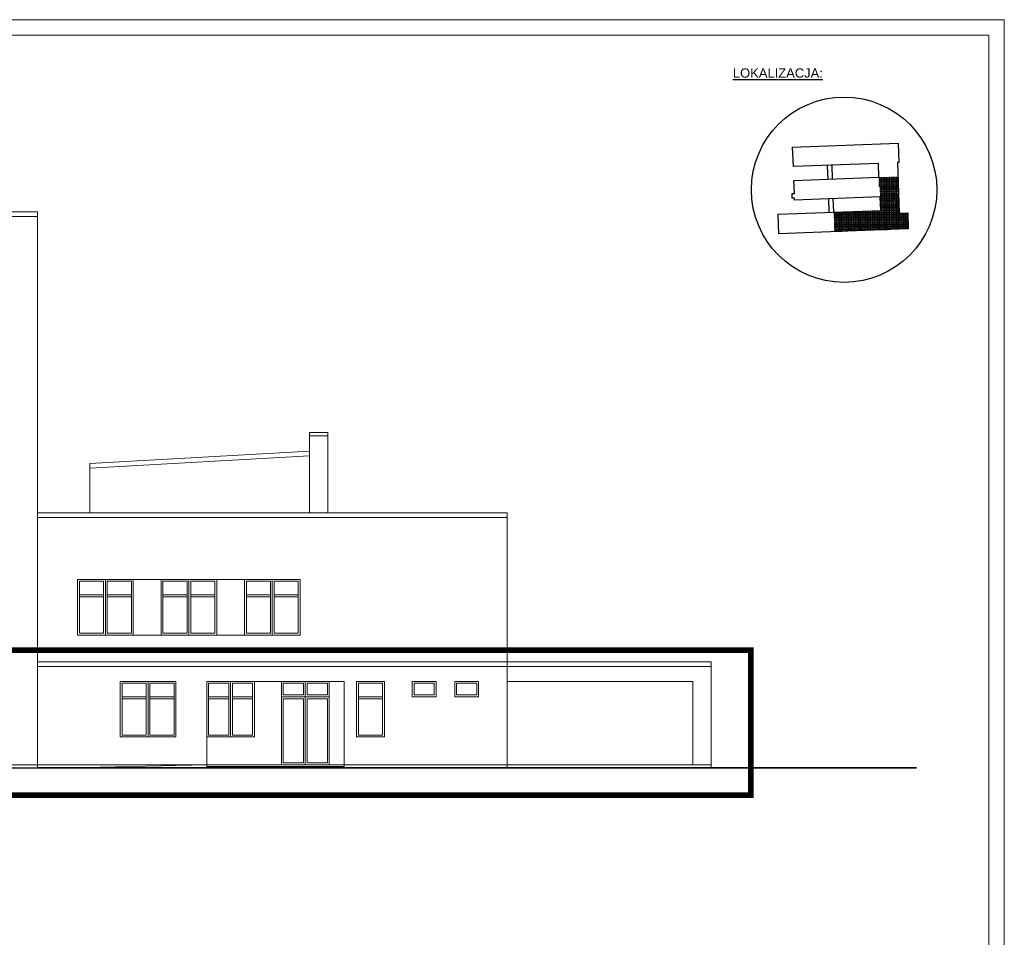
# Model space of a CAD drawing. Header units: millimetres. Extents: x -1194 to 5506, y 19372 to 25312.
# Tile 11 of 11: x 2321 to 5506, y 22342 to 25312. Entities that reach past the tile are written whole.
import ezdxf

# ---------------------------------------------------------------- set-up
doc = ezdxf.new("R2010")
doc.units = ezdxf.units.MM
doc.linetypes.add('ACAD_ISO02W100', pattern=[15, 12, -3])
doc.linetypes.add('DASHED2', pattern=[0.375, 0.25, -0.125])
doc.layers.add('SQ_ELEWACJE', color=7, linetype='Continuous', lineweight=5, true_color=0x3b3b3b)
for name, color, linetype, lineweight in [('SQ_Opisy', 7, 'Continuous', 18), ('SQ_PROJ.Ściany', 7, 'Continuous', 35), ('SQ_TECHNOLOGIA', 251, 'Continuous', 9), ('SQ_ZAKRES_OPRACOWANIA', 7, 'ACAD_ISO02W100', 20)]:
    doc.layers.add(name, color=color, linetype=linetype, lineweight=lineweight)
doc.layers.add('SQ_STREFY FUNKCJONALNE', color=7, linetype='Continuous')
doc.styles.add('SQ_Arial', font='arial.ttf')

# ---------------------------------------------------------------- blocks, each defined once
blk = doc.blocks.new('LOKALIZACJA')
at = {"true_color": 0x000000}
h = blk.add_hatch(dxfattribs=at)
h.set_pattern_fill('ANGLE', color=18, scale=0.8)
h.set_pattern_definition([(0, (5599.9307, 6024.735), (0, 5.588), [4.064, -1.524]), (90, (5599.9307, 6024.735), (-5.588, 3e-16), [4.064, -1.524])])
h.paths.add_polyline_path([(28193.9, 30050.5), (28166.1, 30049.7), (28162, 30167.3), (28100.4, 30165.2), (28104.7, 30102.3), (28106.2, 30057.3), (27954.3, 30052), (27956.7, 29989.5), (28195.3, 29998.6)])
at = {"color": 18, "true_color": 0x000000}
for p, q in [((27935.7, 30158.8), (27934, 30203.9)), ((27950.3, 30159.3), (27948.6, 30204.4)), ((27939.7, 30051.5), (27938, 30095.6)), ((27954.3, 30052), (27952.7, 30096.2))]:
    blk.add_line(p, q, dxfattribs=at)
blk.add_lwpolyline([(27820.8, 30262.7), (28163, 30275.8), (28164.9, 30212.9), (28160.4, 30212.7), (28166.1, 30049.7), (28193.9, 30050.5), (28195.3, 29998.6), (27776.3, 29982.6), (27774.1, 30045.6), (28106.2, 30057.3), (28104.7, 30102.3), (27827.6, 30091.2), (27827.4, 30097.5), (27819.9, 30097.2), (27819.4, 30112.6), (27826.7, 30113), (27825.1, 30154.5), (28100.4, 30165.2), (28098.6, 30210), (27823.7, 30199.7)], close=True, dxfattribs=at)
blk.add_circle((27987.8, 30125), 299.9, dxfattribs=at)
at = {"color": 18, "true_color": 0x000000, "insert": (27627.9, 30517.8), "char_height": 30, "width": 960.086, "attachment_point": 1, "style": 'SQ_Arial'}
blk.add_mtext('{\\LLOKALIZACJA:}', dxfattribs=at)

msp = doc.modelspace()

# ---------------------------------------------------------------- linework, layer by layer
at = {"layer": 'SQ_ELEWACJE'}
for p, q in [((2378, 24690.6), (-294.5, 24690.6)), ((2378, 22890.6), (2378, 24690.6)), ((2378, 24675.6), (-294.5, 24675.6)), ((3258, 23715.8), (3258, 23975.8)), ((3318, 23975.8), (3258, 23975.8)), ((3318, 23965.8), (3258, 23965.8)), ((3318, 23715.8), (3318, 23975.8)), ((3258, 23915.8), (2548, 23875.8)), ((3258.8, 23900.8), (2548.8, 23860.8)), ((2548, 23715.8), (2548, 23875.8)), ((3898, 23715.8), (2378, 23715.8)), ((3898, 23700.8), (2378, 23700.8)), ((3898, 23715.8), (3898, 22890.6)), ((3228, 23500.6), (2508, 23500.6)), ((2592, 23494.6), (2592, 23326.6)), ((2598, 23500.6), (2598, 23320.6)), ((2604, 23494.6), (2604, 23326.6)), ((2862, 23494.6), (2862, 23326.6)), ((2868, 23500.6), (2868, 23320.6)), ((2874, 23494.6), (2874, 23326.6)), ((3132, 23494.6), (3132, 23326.6)), ((3138, 23500.6), (3138, 23320.6)), ((3144, 23494.6), (3144, 23326.6)), ((3228, 23320.6), (3228, 23500.6)), ((2514, 23450.6), (2592, 23450.6)), ((2514, 23444.6), (2592, 23444.6)), ((2604, 23450.6), (2682, 23450.6)), ((2604, 23444.6), (2682, 23444.6)), ((2784, 23450.6), (2862, 23450.6)), ((2784, 23444.6), (2862, 23444.6)), ((2874, 23450.6), (2952, 23450.6)), ((2874, 23444.6), (2952, 23444.6)), ((3054, 23450.6), (3132, 23450.6)), ((3054, 23444.6), (3132, 23444.6)), ((3144, 23450.6), (3222, 23450.6)), ((3144, 23444.6), (3222, 23444.6)), ((2378, 23234), (2378, 22890.6)), ((3898, 23234), (2378, 23234)), ((4557.4, 23234), (3898, 23234)), ((4557.4, 23234), (4557.4, 22890.6)), ((3898, 23219), (2378, 23219)), ((4557.4, 23219), (3898, 23219)), ((2646.2, 22990.6), (2646.2, 23170.6)), ((2730.2, 23164.6), (2730.2, 22996.6)), ((2736.2, 23170.6), (2736.2, 22990.6)), ((2742.2, 23164.6), (2742.2, 22996.6)), ((2925.8, 23170.6), (3370.8, 23170.6)), ((2925.8, 23170.6), (2925.8, 22890.6)), ((2925.8, 22990.6), (2925.8, 23170.6)), ((2997.1, 23164.6), (2997.1, 22996.6)), ((3003.1, 23170.6), (3003.1, 22990.6)), ((3009.1, 23164.6), (3009.1, 22996.6)), ((3167.5, 23170.6), (3167.5, 22900.6)), ((3167.5, 22900.6), (3167.5, 23170.6)), ((3238.8, 23164.6), (3238.8, 23126.6)), ((3244.8, 23170.6), (3244.8, 22900.6)), ((3250.8, 23164.6), (3250.8, 23126.6)), ((3370.8, 23170.6), (3370.8, 22890.6)), ((3500.8, 22990.6), (3500.8, 23170.6)), ((3898, 23170.6), (4498.5, 23170.6)), ((3898, 23170.6), (3898, 22890.6)), ((4498.5, 23170.6), (4498.5, 22900.6)), ((3173.5, 23126.6), (3238.8, 23126.6)), ((3250.8, 23126.6), (3316.1, 23126.6)), ((2652.2, 23120.6), (2730.2, 23120.6)), ((2652.2, 23114.6), (2730.2, 23114.6)), ((2742.2, 23120.6), (2820.2, 23120.6)), ((2742.2, 23114.6), (2820.2, 23114.6)), ((2931.8, 23120.6), (2997.1, 23120.6)), ((2931.8, 23114.6), (2997.1, 23114.6)), ((3009.1, 23120.6), (3074.4, 23120.6)), ((3009.1, 23114.6), (3074.4, 23114.6)), ((3167.5, 23120.6), (3316.1, 23120.6)), ((3173.5, 23114.6), (3238.8, 23114.6)), ((3238.8, 23114.6), (3238.8, 22906.6)), ((3250.8, 23120.6), (3322.1, 23120.6)), ((3250.8, 23114.6), (3250.8, 22906.6)), ((3250.8, 23114.6), (3316.1, 23114.6)), ((3250.8, 23114.6), (3316.1, 23114.6)), ((3416.8, 23120.6), (3494.8, 23120.6)), ((3416.8, 23114.6), (3494.8, 23114.6)), ((2378, 22900.6), (-294.5, 22900.6)), ((2378, 22900.6), (3898, 22900.6)), ((2925.8, 22900.6), (2481.8, 22890.6)), ((3898, 22900.6), (4557.4, 22900.6))]:
    msp.add_line(p, q, dxfattribs=at)
at = {"layer": 'SQ_ELEWACJE', "color": 251, "true_color": 0x696969}
for points in [[(2508, 23500.6), (2688, 23500.6), (2688, 23320.6), (2508, 23320.6)], [(2778, 23500.6), (2958, 23500.6), (2958, 23320.6), (2778, 23320.6)], [(3048, 23500.6), (3228, 23500.6), (3228, 23320.6), (3048, 23320.6)], [(2646.2, 23170.6), (2826.2, 23170.6), (2826.2, 22990.6), (2646.2, 22990.6)], [(2925.8, 23170.6), (3080.4, 23170.6), (3080.4, 22990.6), (2925.8, 22990.6)], [(3167.5, 23170.6), (3322.1, 23170.6), (3322.1, 22900.6), (3167.5, 22900.6)], [(3410.8, 23170.6), (3500.8, 23170.6), (3500.8, 22990.6), (3410.8, 22990.6)], [(3416.8, 23164.6), (3494.8, 23164.6), (3494.8, 22996.6), (3416.8, 22996.6)], [(3668.1, 23120.6), (3590.8, 23120.6), (3590.8, 23170.6), (3668.1, 23170.6)], [(3662.1, 23126.6), (3596.8, 23126.6), (3596.8, 23164.6), (3662.1, 23164.6)], [(3805.4, 23120.6), (3728.1, 23120.6), (3728.1, 23170.6), (3805.4, 23170.6)], [(3799.4, 23126.6), (3734.1, 23126.6), (3734.1, 23164.6), (3799.4, 23164.6)]]:
    msp.add_lwpolyline(points, close=True, dxfattribs=at)
for points in [[(2592, 23326.6), (2514, 23326.6), (2514, 23494.6), (2592, 23494.6)], [(2604, 23494.6), (2682, 23494.6), (2682, 23326.6), (2604, 23326.6)], [(2862, 23326.6), (2784, 23326.6), (2784, 23494.6), (2862, 23494.6)], [(2874, 23494.6), (2952, 23494.6), (2952, 23326.6), (2874, 23326.6)], [(3132, 23326.6), (3054, 23326.6), (3054, 23494.6), (3132, 23494.6)], [(3144, 23494.6), (3222, 23494.6), (3222, 23326.6), (3144, 23326.6)], [(2730.2, 22996.6), (2652.2, 22996.6), (2652.2, 23164.6), (2730.2, 23164.6)], [(2742.2, 23164.6), (2820.2, 23164.6), (2820.2, 22996.6), (2742.2, 22996.6)], [(2997.1, 22996.6), (2931.8, 22996.6), (2931.8, 23164.6), (2997.1, 23164.6)], [(3009.1, 23164.6), (3074.4, 23164.6), (3074.4, 22996.6), (3009.1, 22996.6)], [(3173.5, 23126.6), (3173.5, 23164.6), (3238.8, 23164.6)], [(3250.8, 23164.6), (3316.1, 23164.6)], [(3250.8, 23164.6), (3316.1, 23164.6), (3316.1, 23126.6)], [(3238.8, 22906.6), (3173.5, 22906.6), (3173.5, 23114.6)], [(3316.1, 23114.6), (3316.1, 22906.6), (3250.8, 22906.6)]]:
    msp.add_lwpolyline(points, dxfattribs=at)
at = {"layer": 'SQ_Opisy', "color": 7}
for points in [[(-1193.9, 25312.2), (5506.1, 25312.2), (5506.1, 19372.2), (-1193.9, 19372.2)], [(-943.9, 25262.2), (5456.1, 25262.2), (5456.1, 19422.2), (-943.9, 19422.2)], [(-943.9, 25262.2), (5456.1, 25262.2), (5456.1, 19422.2), (-943.9, 19422.2)]]:
    msp.add_lwpolyline(points, close=True, dxfattribs=at)
at = {"layer": 'SQ_PROJ.Ściany'}
for p, q in [((2378, 22890.6), (-294.5, 22863.6)), ((2378.1, 22890.6), (5222, 22890.6))]:
    msp.add_line(p, q, dxfattribs=at)
at = {"layer": 'SQ_TECHNOLOGIA'}
for p, q in [((2508, 23320.6), (2508, 23500.6)), ((3228, 23320.6), (2508, 23320.6)), ((2378.1, 22890.6), (3898, 22890.6)), ((2925.8, 22895.6), (3370.8, 22895.6))]:
    msp.add_line(p, q, dxfattribs=at)
at = {"layer": 'SQ_ZAKRES_OPRACOWANIA', "color": 251, "linetype": 'DASHED2', "ltscale": 100, "true_color": 0x636466, "const_width": 18}
msp.add_lwpolyline([(-486.7, 23271.9), (4686.2, 23271.9), (4686.2, 22802.4), (-486.7, 22802.4)], close=True, dxfattribs=at)

# ---------------------------------------------------------------- block references
at = {"layer": 'SQ_STREFY FUNKCJONALNE', "lineweight": 30}
msp.add_blockref('LOKALIZACJA', (-22999.9, -5363.2), dxfattribs=at)

doc.saveas('drawing.dxf')
